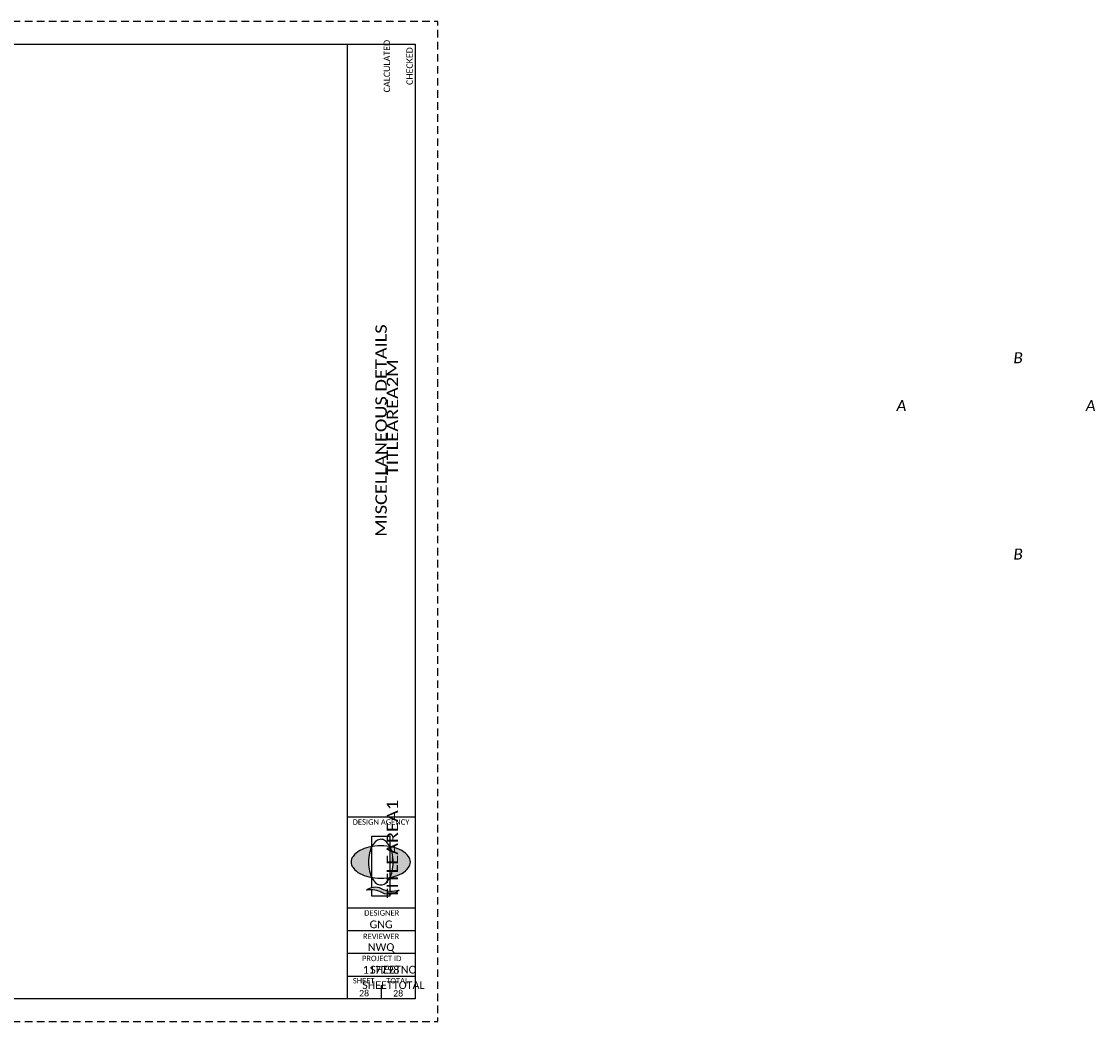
# Paper-space layout 'Layout1' of a CAD drawing. Header units: feet. Extents: x 0 to 48.5, y 0 to 22.
# Tile 2 of 2: x 24.8 to 48.5, y 0 to 22. Entities that reach past the tile are written whole.
import ezdxf
from ezdxf.enums import TextEntityAlignment as Align

# ---------------------------------------------------------------- set-up
doc = ezdxf.new("R2010")
doc.units = ezdxf.units.FT
doc.header["$MEASUREMENT"] = 0
doc.linetypes.add('OhDOT_USTN3', pattern=[0.22, 0.165, -0.055])
for name, color, linetype in [('SH_Border', 7, 'Continuous'), ('SH_Cut_Line', 7, 'OhDOT_USTN3'), ('SH_Data', 7, 'Continuous'), ('SH_Hatch', 14, 'Continuous'), ('SH_TextH', 4, 'Continuous'), ('SH_TextM', 7, 'Continuous')]:
    doc.layers.add(name, color=color, linetype=linetype)
doc.styles.add('Font 70-Main Title', font='calibri.ttf', dxfattribs={"width": 1.15, "height": 0.25})
doc.styles.add('Slanted Sub-Title (0.17) Font 31', font='calibrii.ttf', dxfattribs={"height": 0.17})
doc.styles.add('Straight Minimum (0.12) Font 30', font='calibri.ttf', dxfattribs={"height": 0.12})
doc.styles.add('Straight-Normal', font='calibri.ttf', dxfattribs={"height": 0.14})
doc.styles.add('Straight-Sub Title', font='calibri.ttf', dxfattribs={"height": 0.17})

# ---------------------------------------------------------------- blocks, each defined once
blk = doc.blocks.new('A$C1697e795')
at = {"layer": 'SH_Hatch'}
for points in [[(-0.11, 0.09, -0.0615), (-0.088, 0.151), (-0.088, 0.152, 0.014092), (-0.117, 0.147, 0.069705), (-0.205, 0.113, 0.105975), (-0.272, 0.056, 0.163104), (-0.29, 0.001, 0.163049), (-0.272, -0.054, 0.105975), (-0.205, -0.112, 0.069705), (-0.117, -0.145, 0.014089), (-0.088, -0.151, -0.061487), (-0.11, -0.09, -0.054987), (-0.12, 0, -0.054987)], [(0.111, 0.09, 0.0615), (0.089, 0.151), (0.089, 0.152, -0.014092), (0.118, 0.147, -0.069705), (0.206, 0.113, -0.105975), (0.273, 0.056, -0.163104), (0.291, 0.001, -0.163049), (0.273, -0.054, -0.105975), (0.206, -0.112, -0.069705), (0.118, -0.145, -0.014089), (0.089, -0.151, 0.061487), (0.111, -0.09, 0.054987), (0.121, 0, 0.054987)], [(0.002, -0.257, 0.297692), (-0.14, -0.273, -0.180432), (0.016, -0.302, 0.32264), (0.179, -0.273, -0.20237)]]:
    blk.add_hatch(color=256, dxfattribs=at).paths.add_polyline_path(points)
at = {"layer": 'SH_TextM'}
for points in [[(0.111, -0.09, 0.054987), (0.121, 0, 0.054987), (0.111, 0.09, 0.0688), (0.085, 0.158, 0.105699), (0.042, 0.209, 0.165247), (0, 0.223, 0.165247), (-0.041, 0.209, 0.105699), (-0.085, 0.158, 0.0688), (-0.11, 0.09, 0.054987), (-0.12, 0, 0.054987), (-0.11, -0.09, 0.0688), (-0.085, -0.158, 0.105699), (-0.041, -0.209, 0.165247), (0, -0.223, 0.165247), (0.042, -0.209, 0.105699), (0.085, -0.158, 0.0688)], [(-0.205, -0.112, 0.069705), (-0.117, -0.145, 0.055931), (-0.001, -0.158, 0.055931), (0.116, -0.145, 0.069705), (0.204, -0.112, 0.105975), (0.27, -0.054, 0.163076), (0.289, 0.001, 0.163076), (0.27, 0.056, 0.105975), (0.204, 0.113, 0.069705), (0.116, 0.147, 0.055931), (-0.001, 0.16, 0.055931), (-0.117, 0.147, 0.069705), (-0.205, 0.113, 0.105975), (-0.272, 0.056, 0.163076), (-0.29, 0.001, 0.163076), (-0.272, -0.054, 0.105975)], [(0.016, -0.302, 0.180432), (-0.14, -0.273, -0.297692), (0.002, -0.257, 0.20237), (0.179, -0.273, -0.32264)]]:
    blk.add_lwpolyline(points, format="xyb", close=True, dxfattribs=at)
for points in [[(-0.088, -0.247), (-0.088, 0.253), (0.089, 0.253), (0.089, -0.283)], [(0.089, -0.316), (0.089, -0.332), (-0.088, -0.332), (-0.088, -0.27)]]:
    blk.add_lwpolyline(points, dxfattribs=at)

psp = doc.layouts.get("Layout1")

# ---------------------------------------------------------------- linework, layer by layer
at = {"layer": 'SH_Border', "linetype": 'Continuous', "flags": 128}
psp.add_lwpolyline([(0.5, 21.5), (33.5, 21.5), (33.5, 0.5), (0.5, 0.5), (0.5, 21.5)], close=True, dxfattribs=at)
for points in [[(32, 21.5), (32, 0.5)], [(32, 4.5), (33.5, 4.5)], [(32, 2.5), (33.5, 2.5)], [(32, 2), (33.5, 2)], [(32, 1.5), (33.5, 1.5)], [(32, 1), (33.5, 1)]]:
    psp.add_lwpolyline(points, dxfattribs=at)
at = {"layer": 'SH_Border'}
psp.add_lwpolyline([(32.75, 0.8), (32.75, 0.5)], dxfattribs=at)
at = {"layer": 'SH_Cut_Line', "color": 7, "linetype": 'OhDOT_USTN3', "flags": 128}
psp.add_lwpolyline([(0, 0), (34, 0), (34, 22), (0, 22), (0, 0)], close=True, dxfattribs=at)

# ---------------------------------------------------------------- block references
at = {"layer": 'SH_Border', "xscale": 2.25, "yscale": 2.25, "zscale": 2.25}
psp.add_blockref('A$C1697e795', (32.744, 3.506), dxfattribs=at)

# ---------------------------------------------------------------- texts
at = {"layer": 'SH_Data', "style": 'Font 70-Main Title', "width": 1.15}
psp.add_text('MISCELLANEOUS DETAILS', height=0.25, rotation=90, dxfattribs=at).set_placement((32.75, 13), align=Align.MIDDLE_CENTER)
at = {"layer": 'SH_Data', "style": 'Straight-Sub Title'}
for s, p in [('GNG', (32.75, 2)), ('NWQ', (32.75, 1.5)), ('117798', (32.75, 1))]:
    psp.add_text(s, height=0.17, dxfattribs=at).set_placement(p, align=Align.BOTTOM_CENTER)
at = {"layer": 'SH_Data', "style": 'Straight-Normal'}
for p in [(32.375, 0.551), (33.125, 0.549)]:
    psp.add_text('28', height=0.14, dxfattribs=at).set_placement(p, align=Align.CENTER)
at = {"layer": 'SH_Data', "char_height": 0.12, "style": 'Straight Minimum (0.12) Font 30'}
for s, insert, width, attachment_point in [('DESIGN AGENCY', (32.124, 4.448), 1.94049, 1), ('DESIGNER', (32.378, 2.448), 1.0279, 1), ('REVIEWER', (32.75, 1.931), 1.0279, 2), ('PROJECT ID', (32.328, 1.447), 1.27835, 1), ('SHEET', (32.129, 0.957), 1.0279, 1), ('TOTAL', (32.862, 0.957), 1.0279, 1)]:
    psp.add_mtext(s, dxfattribs=dict(at, insert=insert, width=width, attachment_point=attachment_point))
at = {"layer": 'SH_Data', "style": 'Straight-Normal'}
for tag, text, p in [('CALCULATED', 'CALCULATED', (32.989, 21.02)), ('CHECKED', 'CHECKED', (33.489, 21.02))]:
    psp.add_attdef(tag, text=text, height=0.14, rotation=90, dxfattribs=at).set_placement(p, align=Align.BOTTOM_CENTER)
at = {"layer": 'SH_Data', "style": 'Font 70-Main Title', "width": 1.15}
for tag, text, p in [('TITLEAREA2M', 'MISCELLANEOUS DETAILS', (33, 13.292)), ('TITLEAREA1', '117798', (33, 3.792))]:
    psp.add_attdef(tag, text=text, height=0.25, rotation=90, dxfattribs=at).set_placement(p, align=Align.MIDDLE_CENTER)
at = {"layer": 'SH_Data', "style": 'Straight-Sub Title'}
for tag, p in [('SHEETNO', (33.02, 1.003)), ('SHEETTOTAL', (33.02, 0.663))]:
    psp.add_attdef(tag, text='28', height=0.17, dxfattribs=at).set_placement(p, align=Align.BOTTOM_CENTER)
at = {"layer": 'SH_TextH', "char_height": 0.24136, "attachment_point": 5, "line_spacing_factor": 0.72, "style": 'Slanted Sub-Title (0.17) Font 31'}
for s, insert in [('{\\T1.667;B}', (46.837, 14.603)), ('{\\T1.667;A}', (44.273, 13.55)), ('{\\T1.667;A}', (48.438, 13.55)), ('{\\T1.667;B}', (46.837, 10.283))]:
    psp.add_mtext(s, dxfattribs=dict(at, insert=insert))

doc.saveas('drawing.dxf')
